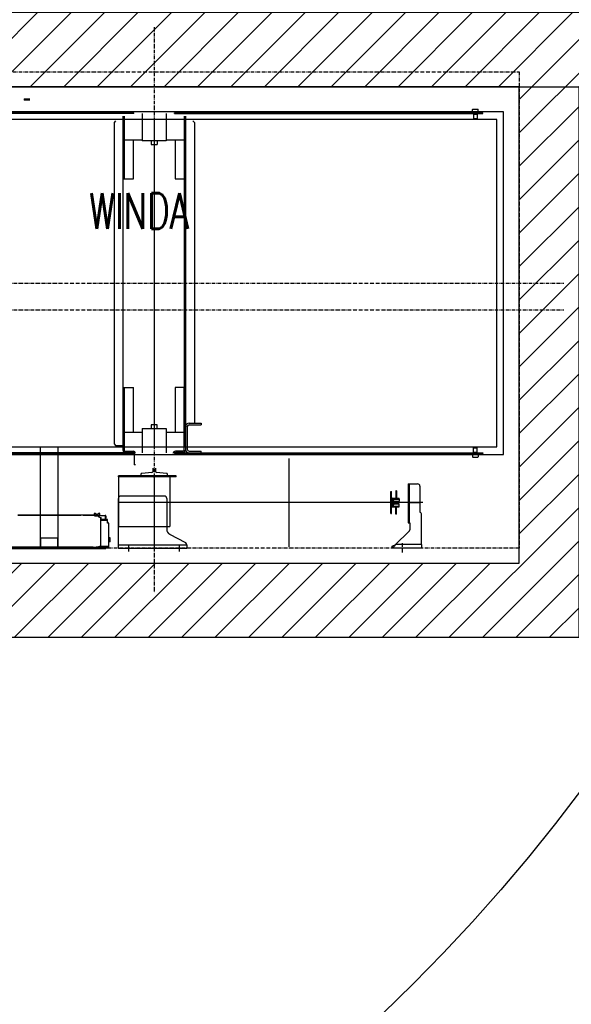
# Model space of a CAD drawing. Header units: millimetres. Extents: x 42924 to 92944, y -369470 to -179866.
# Tile 166 of 256: x 61751 to 61937, y -185002 to -184671. Entities that reach past the tile are written whole.
import ezdxf
from ezdxf.enums import TextEntityAlignment as Align

# ---------------------------------------------------------------- set-up
doc = ezdxf.new("R2010")
doc.units = ezdxf.units.MM
doc.linetypes.add('ACAD_ISO10W100', pattern=[18, 12, -3, 0, -3])
doc.layers.get('0').update_dxf_attribs({"color": 8})
for name, color, linetype in [('!! 1_ proj wyposdażenie', 54, 'Continuous'), ('!! 1_hatch projektowane ściany', 8, 'Continuous'), ('!! 1_OPIS POM NOWE', 123, 'Continuous'), ('!! 1_PROJ ŻELBET', 8, 'Continuous'), ('CarSlings', 8, 'Continuous'), ('DASHD_25', 8, 'ACAD_ISO10W100')]:
    doc.layers.add(name, color=color, linetype=linetype)
doc.layers.add('E_SAP_ZASIĘG', color=150, linetype='Continuous', plot=False)
doc.styles.add('TXT', font='simplex.shx')

# ---------------------------------------------------------------- blocks, each defined once
blk = doc.blocks.new('*U173')
at = {"layer": 'CarSlings'}
for p, q in [((-2.5, 0), (-2.5, -853)), ((0, 0), (-2.5, 0)), ((0, 0), (0, -853)), ((-14.5, -819.5), (-13.7, -818.2)), ((-14.5, -819.5), (-14.5, -836.5)), ((-3.3, -818.2), (-13.7, -818.2)), ((-5.7, -818.2), (-3.3, -814)), ((-3.3, -814), (-3.3, -842)), ((-3.3, -814), (-2.5, -814)), ((0, -822), (2.8, -822)), ((2.8, -822), (2.8, -834)), ((2.8, -822), (2.8, -834)), ((2.8, -822), (16.9, -822)), ((16.9, -822), (16.9, -834)), ((16.9, -822), (17.5, -823.1)), ((17.5, -823.1), (17.5, -832.9)), ((17.5, -823.1), (17.5, -832.9)), ((-14.5, -836.5), (-13.7, -837.8)), ((-3.3, -837.8), (-13.7, -837.8)), ((-5.7, -837.8), (-3.3, -842)), ((-3.3, -842), (-2.5, -842)), ((0, -845.5), (-2.5, -845.5)), ((0, -853), (-2.5, -853)), ((0, -834), (2.8, -834)), ((2.8, -834), (16.9, -834)), ((16.9, -834), (17.5, -832.9))]:
    blk.add_line(p, q, dxfattribs=at)
blk = doc.blocks.new('*U174')
at = {"layer": 'CarSlings'}
for p, q in [((-2.5, 0), (-2.5, -1035)), ((0, 0), (-2.5, 0)), ((0, 0), (0, -1035)), ((-14.5, -1001.5), (-13.7, -1000.2)), ((-14.5, -1001.5), (-14.5, -1018.5)), ((-14.5, -1018.5), (-13.7, -1019.8)), ((-3.3, -1000.2), (-13.7, -1000.2)), ((-3.3, -1019.8), (-13.7, -1019.8)), ((-5.7, -1000.2), (-3.3, -996)), ((-5.7, -1019.8), (-3.3, -1024)), ((-3.3, -996), (-3.3, -1024)), ((-3.3, -996), (-2.5, -996)), ((-3.3, -1024), (-2.5, -1024)), ((0, -1004), (2.8, -1004)), ((0, -1016), (2.8, -1016)), ((2.8, -1004), (2.8, -1016)), ((2.8, -1004), (2.8, -1016)), ((2.8, -1004), (16.9, -1004)), ((2.8, -1016), (16.9, -1016)), ((16.9, -1004), (16.9, -1016)), ((16.9, -1004), (17.5, -1005.1)), ((16.9, -1016), (17.5, -1014.9)), ((17.5, -1005.1), (17.5, -1014.9)), ((17.5, -1005.1), (17.5, -1014.9)), ((0, -1027.5), (-2.5, -1027.5)), ((0, -1035), (-2.5, -1035))]:
    blk.add_line(p, q, dxfattribs=at)
blk = doc.blocks.new('A$Cde40c024')
for p, q in [((1435, -203), (285, -203)), ((285, -203), (285, -2325)), ((1410, -225), (310, -225)), ((310, -225), (310, -2325)), ((1410, -2325), (1410, -225)), ((1435, -2325), (1435, -203)), ((1534, -523), (1534, -491)), ((1542, -483), (1629.4, -483)), ((1597, -473), (1597, -1373)), ((1597, -523), (1597, -483)), ((1738, -477.5), (1637, -477.5)), ((1738, -477.5), (1750, -477.5)), ((1738, -477.5), (1738, -565.1)), ((1750, -477.5), (1750, -577.5)), ((1534, -519), (1664.8, -519)), ((1534, -523), (1664.8, -523)), ((1664.8, -523), (1664.8, -517.5)), ((1664.8, -517.5), (1688.6, -517.5)), ((1738, -565.1), (1694.4, -519.9)), ((1558.1, -562.2), (1582.2, -562.2)), ((1558.1, -562.2), (1558.1, -563.7)), ((1582.2, -575), (1582.2, -553)), ((1585.2, -553), (1582.2, -553)), ((1585.2, -575), (1585.2, -553)), ((1585.2, -564.3), (1585.2, -553)), ((1585.2, -553), (1592.4, -553)), ((1592.4, -572), (1592.4, -553)), ((1592.4, -553), (1594.4, -555)), ((1594.4, -572), (1594.4, -555)), ((1601.7, -553), (1599.7, -555)), ((1599.7, -572), (1599.7, -555)), ((1601.7, -572), (1601.7, -553)), ((1608.7, -553), (1601.7, -553)), ((1608.7, -575), (1608.7, -553)), ((1608.7, -564.3), (1608.7, -553)), ((1611.7, -553), (1608.7, -553)), ((1611.7, -575), (1611.7, -553)), ((1636, -562.2), (1611.7, -562.2)), ((1636, -562.2), (1636, -563.7)), ((1558.1, -563.7), (1582.2, -563.7)), ((1583.1, -578), (1560, -578)), ((1560, -581), (1560, -578)), ((1634, -581), (1560, -581)), ((1585.2, -574.5), (1585.2, -566)), ((1590.3, -572), (1586.7, -574)), ((1605.7, -578), (1588.2, -578)), ((1588.7, -578), (1604.7, -578)), ((1590, -576.5), (1589.2, -576.5)), ((1592, -573), (1590, -576.5)), ((1590.3, -572), (1594.4, -572)), ((1602, -573), (1592, -573)), ((1603.8, -572), (1599.7, -572)), ((1602, -573), (1604, -576.5)), ((1603.8, -572), (1607.2, -574)), ((1604, -576.5), (1604.7, -576.5)), ((1608.7, -574), (1608.7, -566)), ((1634, -578), (1610.9, -578)), ((1636, -563.7), (1611.7, -563.7)), ((1634, -581), (1634, -578)), ((1744, -577.5), (1744, -576.9)), ((1744, -577.5), (1750, -577.5)), ((1448.5, -923), (1745.5, -923)), ((1330, -1217), (1336, -1217)), ((1330, -1258), (1330, -1217)), ((1336, -1258), (1336, -1217)), ((1430, -1217), (1424, -1217)), ((1424, -1258), (1424, -1217)), ((1430, -1258), (1430, -1217)), ((320, -1240), (315, -1245)), ((320, -1240), (1330, -1240)), ((299.5, -1270), (1420.5, -1270)), ((299.5, -1274), (510, -1274)), ((310, -1275), (1410, -1275)), ((378.5, -1335), (378.5, -1274)), ((510, -1305), (510, -1270)), ((1210, -1270), (1210, -1305)), ((1420.5, -1274), (1210, -1274)), ((1343, -1264), (1342, -1264)), ((1342, -1274), (1342, -1270)), ((1343, -1264), (1417, -1264)), ((1360, -1335), (1360, -1274)), ((1418, -1264), (1417, -1264)), ((1424.5, -1278), (1424.5, -1304)), ((1428.5, -1278), (1428.5, -1304)), ((1732.7, -1269.2), (1703.7, -1322.6)), ((1739, -1495), (1739, -1265)), ((1739.8, -1265), (1750, -1265)), ((1750, -1495), (1750, -1265)), ((378.5, -1305), (510, -1305)), ((1210, -1305), (1360, -1305)), ((1507, -1301), (1507, -1373)), ((1511, -1301), (1507, -1301)), ((1511, -1301), (1511, -1373)), ((1760.9, -1290), (1739, -1290)), ((290, -1335), (382, -1335)), ((382, -1335), (382, -1415)), ((1348, -1335), (1430, -1335)), ((1348, -1415), (1348, -1335)), ((1511, -1323), (1646, -1323)), ((1575, -1341), (1575, -1487)), ((1583, -1333), (1686.1, -1333)), ((1597, -1323), (1597, -1495)), ((1646, -1323), (1668.5, -1323)), ((1668.5, -1323), (1677, -1323)), ((1677, -1495), (1677, -1323)), ((310, -1375), (1410, -1375)), ((382, -1365), (394.1, -1365)), ((382, -1385), (394.1, -1385)), ((393.9, -1385), (393.9, -1365)), ((394.1, -1385), (394.1, -1365)), ((1348, -1365), (1335.9, -1365)), ((1335.9, -1365), (1335.9, -1385)), ((1335.9, -1385), (1348, -1385)), ((1507, -1377), (1507, -1373)), ((1507, -1375), (1511, -1375)), ((1507, -1375), (1677, -1375)), ((1507, -1377), (1507, -1495)), ((1511, -1377), (1511, -1373)), ((1511, -1377), (1511, -1495)), ((1606, -1375), (1755.5, -1375)), ((290, -1415), (382, -1415)), ((378.5, -1476), (378.5, -1415)), ((1348, -1415), (1430, -1415)), ((1360, -1476), (1360, -1415)), ((510, -1445), (378.5, -1445)), ((510, -1480), (510, -1445)), ((1360, -1445), (1210, -1445)), ((1210, -1480), (1210, -1445)), ((1424.5, -1472), (1424.5, -1446)), ((1428.5, -1472), (1428.5, -1446)), ((1432.5, -1442), (1470.5, -1442)), ((1470.5, -1438), (1470.5, -1442)), ((299.5, -1476), (510, -1476)), ((299.5, -1480), (1420.5, -1480)), ((1210, -1476), (1420.5, -1476)), ((1405, -1505), (1405, -1480)), ((1760.9, -1460), (1739, -1460)), ((315, -1505), (320, -1510)), ((320, -1510), (1400, -1510)), ((1400, -1510), (1405, -1505)), ((1511, -1495), (1507, -1495)), ((1511, -1495), (1516, -1495)), ((1516, -1495), (1677, -1495)), ((1739, -1495), (1583, -1495)), ((1750, -1495), (1739, -1495)), ((1639.9, -1539), (1640.9, -1539)), ((1639.9, -1562), (1639.9, -1539)), ((1640, -1538.5), (1641.1, -1538.5)), ((1640.1, -1539.5), (1642.9, -1539.5)), ((1640.9, -1539), (1640.9, -1539.5)), ((1653.9, -1537), (1641.9, -1537)), ((1653.9, -1538), (1641.9, -1538)), ((1641.9, -1539.5), (1641.9, -1562)), ((1642.9, -1538.5), (1642.4, -1538.5)), ((1642.6, -1538.5), (1642.6, -1538)), ((1642.9, -1538.1), (1653.9, -1538.1)), ((1642.9, -1539.5), (1642.9, -1538.1)), ((1648.1, -1536.2), (1643.7, -1536.2)), ((1647.4, -1556.1), (1647.4, -1553.2)), ((1652.4, -1552.8), (1647.8, -1552.8)), ((1647.8, -1552.8), (1647.8, -1555.6)), ((1650.9, -1538.1), (1650.9, -1538)), ((1652.4, -1552.8), (1652.4, -1555.1)), ((1652.4, -1553.5), (1653.9, -1553.5)), ((1665.7, -1532.2), (1653.9, -1532.2)), ((1653.9, -1532.2), (1653.9, -1555.1)), ((1655.4, -1533.2), (1653.9, -1533.2)), ((1653.9, -1549.5), (1655.4, -1549.5)), ((1655.4, -1550.6), (1653.9, -1550.6)), ((1655.4, -1532.2), (1655.4, -1555.1)), ((1655.4, -1552.7), (1657, -1552.7)), ((1656.9, -1532.2), (1656.9, -1552.7)), ((1657.4, -1553.1), (1657, -1552.7)), ((1657, -1555.1), (1657, -1552.7)), ((1657.4, -1555.1), (1657.4, -1553.1)), ((1664.9, -1531.5), (1663.4, -1531.5)), ((1663.4, -1531.5), (1663.4, -1532.2)), ((1664.9, -1532.2), (1664.9, -1531.5)), ((1665.1, -1531.5), (1666.1, -1531.5)), ((1665.1, -1531.5), (1665.1, -1532.2)), ((1666.1, -1532.1), (1666.1, -1531.5)), ((1666.4, -1528.5), (1744.1, -1528.5)), ((1666.4, -1528.5), (1666.4, -1531.5)), ((1728.4, -1523), (1715.4, -1523)), ((1715.4, -1523), (1715.4, -1528.5)), ((1715.4, -1528.1), (1728.4, -1528.1)), ((1721.9, -1523.6), (1721.9, -1528.1)), ((1728.4, -1523), (1728.4, -1528.5)), ((1744.1, -1527), (1728.4, -1527)), ((1731.9, -1528.5), (1731.9, -1527)), ((1733.9, -1527), (1733.9, -1528.5)), ((1739.3, -1528.5), (1739.3, -1527)), ((1742.4, -1529), (1742.4, -1529)), ((1744.1, -1528.5), (1744.1, -1527)), ((1744.7, -1528.7), (1744.9, -1528.7)), ((1744.7, -1528.8), (1744.9, -1528.8)), ((1744.9, -1528), (1746.6, -1528)), ((1744.9, -1528), (1744.9, -1528.9)), ((1747.9, -1529), (1744.9, -1529)), ((1744.9, -1529), (1744.9, -1559.2)), ((1744.9, -1529.4), (1747.9, -1529.4)), ((1746.9, -1528.3), (1746.6, -1528)), ((1746.6, -1529), (1746.6, -1528)), ((1746.9, -1529), (1746.9, -1528.3)), ((1747.9, -1567), (1747.9, -1529)), ((1748.2, -1530.4), (1747.9, -1530.4)), ((1749.2, -1531.4), (1747.9, -1531.4)), ((1749.2, -1534.6), (1747.9, -1534.6)), ((1748.4, -1537), (1747.9, -1537)), ((1748.2, -1531.4), (1748.2, -1530.4)), ((1748.4, -1535), (1749.9, -1535)), ((1748.4, -1535), (1748.4, -1567)), ((1749.9, -1536), (1748.4, -1536)), ((1749.2, -1534.6), (1749.2, -1531.4)), ((1749.9, -1531.8), (1749.9, -1922.2)), ((1750.9, -1537), (1749.9, -1537)), ((1750.9, -1917), (1750.9, -1537)), ((1638, -1564), (1635, -1562.8)), ((1635, -1571.2), (1638, -1570)), ((1635.4, -1565.4), (1638.4, -1565.4)), ((1635.4, -1565.4), (1635.4, -1568.6)), ((1635.4, -1568.6), (1638.4, -1568.6)), ((1638.4, -1564.6), (1638.4, -1569.4)), ((1638.7, -1558.4), (1639.9, -1560.4)), ((1639.6, -1574.2), (1638.7, -1575.6)), ((1639.6, -1562), (1644.9, -1562)), ((1639.6, -1613), (1639.6, -1562)), ((1639.6, -1562), (1639.6, -1613)), ((1640.3, -1562), (1641.7, -1574)), ((1642.6, -1574), (1641.2, -1562)), ((1641.7, -1574), (1642.6, -1574)), ((1642.8, -1562.6), (1642.9, -1562.6)), ((1645.5, -1560), (1644.9, -1560)), ((1645.1, -1561), (1644.9, -1561)), ((1645.2, -1560.7), (1647.4, -1556.2)), ((1649.2, -1555.1), (1741.6, -1555.1)), ((1657.4, -1554.9), (1668.4, -1554.9)), ((1668.4, -1555.1), (1668.4, -1554.9)), ((1743.5, -1556.2), (1745.7, -1560.7)), ((1745.9, -1569.8), (1745.9, -1562)), ((1747.3, -1563.4), (1745.9, -1562.9)), ((1745.9, -1564), (1747, -1564.4)), ((1747.9, -1565), (1745.9, -1565)), ((1749.9, -1567), (1745.9, -1567)), ((1745.9, -1873.8), (1745.9, -1580.2)), ((1746.9, -1887), (1746.9, -1567)), ((1747, -1564.4), (1747.3, -1563.4)), ((1638.5, -1616.1), (1638.5, -1616.1)), ((1638.5, -1616.1), (1638.6, -1616.1)), ((1638.5, -1616.1), (1638.6, -1616.1)), ((1638.5, -1617.9), (1638.6, -1617.9)), ((1638.6, -1617.9), (1638.5, -1617.9)), ((1638.5, -1617.9), (1638.5, -1617.9)), ((1638.6, -1616.1), (1638.6, -1616.1)), ((1638.6, -1617.9), (1638.6, -1617.9)), ((1639.2, -1613.3), (1639.2, -1620.7)), ((1639.6, -1613), (1639.6, -1621)), ((1639.6, -1833), (1639.6, -1621)), ((1639.6, -1621), (1639.6, -1833)), ((1750.7, -1649.2), (1750.7, -1644.8)), ((1639.4, -1705), (1639.4, -1721)), ((1639.4, -1705), (1639.6, -1705)), ((1639.4, -1714.5), (1639.6, -1714.5)), ((1639.4, -1717), (1639.6, -1717)), ((1639.4, -1721), (1639.6, -1721)), ((1639.5, -1754), (1639.5, -1772)), ((1750.7, -1809.2), (1750.7, -1804.8))]:
    blk.add_line(p, q)
at = {"ltscale": 3}
for p, q in [((1498.8, -1333.3), (1496.2, -1367.2)), ((1507, -1330.5), (1501.8, -1330.5)), ((1507, -1419.5), (1507, -1330.5)), ((1493.2, -1370), (1481.4, -1370)), ((1481.4, -1380), (1493.2, -1380)), ((1496.2, -1382.8), (1498.8, -1416.7)), ((1501.8, -1419.5), (1507, -1419.5))]:
    blk.add_line(p, q, dxfattribs=at)
at = {"linetype": 'Continuous', "ltscale": 60}
for p, q in [((241, -1812), (241, -1793)), ((241, -1812), (245, -1812)), ((245, -1793), (245, -1812))]:
    blk.add_line(p, q, dxfattribs=at)
at = {"color": 1, "linetype": 'ACAD_ISO10W100'}
blk.add_lwpolyline([(1733.2, -542.5), (1766.8, -542.5)], dxfattribs=at)
for points in [[(1410, -1757), (1410, -1699), (1750, -1699), (1750, -1757)], [(1750, -1757), (1750, -1699), (1717, -1699), (1717, -1757)]]:
    blk.add_lwpolyline(points, close=True)
for centre, radius, start, end in [((1542, -491), 8, 90, 180), ((1637, -485.5), 8, 90, 161.7791), ((1688.6, -525.5), 8, 44.029, 90), ((1588.2, -575), 6, 180, 270), ((1588.2, -575), 3, 180, 270), ((1589.2, -574), 2.5, 180, 270), ((1604.7, -574), 2.5, 270, 360), ((1605.7, -575), 6, 270, 360), ((1605.7, -575), 3, 270, 360), ((1342, -1258), 12, 180, 270), ((1342, -1258), 6, 180, 270), ((1418, -1258), 12, 270, 0), ((1418, -1258), 6, 270, 0), ((1420.5, -1278), 8, 0, 90), ((1420.5, -1278), 4, 0, 90), ((1739.8, -1273), 8, 95.4128, 151.4486), ((1739.8, -1273), 8, 90, 95.4128), ((1432.5, -1304), 8, 180, 270), ((1432.5, -1304), 4, 180, 270), ((1686.1, -1313), 20, 270, 331.4486), ((1583, -1341), 8, 90, 180), ((1611, -1332), 5, 180, 191.6279), ((1432.5, -1446), 8, 90, 180), ((1432.5, -1446), 4, 90, 180), ((1440, -1449), 12, 153.6303, 162.7682), ((1420.5, -1472), 8, 270, 0), ((1420.5, -1472), 4, 270, 0), ((1583, -1487), 8, 180, 270), ((1641.9, -1539), 2, 90, 180), ((1641.9, -1539), 1, 154.3667, 180), ((1642.4, -1539.5), 1.5, 105.0419, 164.9592), ((1641.9, -1539), 1, 90, 150), ((1642.4, -1539.5), 1, 90, 176.1794), ((1644.1, -1537.8), 1.6, 102.9412, 151.6667), ((1647.8, -1553.2), 0.4, 90, 180), ((1647.8, -1537.8), 1.6, 28.3333, 77.0588), ((1666.4, -1531.5), 3, 90, 180), ((1666.4, -1531.5), 1.5, 90, 180), ((1665.7, -1531.5), 0.75, 270, 0), ((1742.1, -1529.8), 2.8, 8.0479, 45), ((1747.9, -1531.8), 2, 0, 90), ((1747.1, -1539.1), 2, 48.5517, 65.7046), ((1747.1, -1542.9), 2, 294.2954, 311.4483), ((1747.1, -1551.1), 2, 48.5517, 65.7046), ((1636.1, -1560), 3, 32.1428, 248.151), ((1636.1, -1574), 3, 111.849, 327.8572), ((1637.7, -1564.6), 0.7, 0, 68.151), ((1637.7, -1569.4), 0.7, 291.849, 360), ((1644.9, -1562), 2, 90, 180), ((1644.9, -1562), 1, 90, 180), ((1747.1, -1554.9), 2, 294.2954, 311.4483), ((1648.9, -1617), 10.4, 159.2963, 171.2393), ((1648.9, -1617), 10.4, 188.7617, 200.7037), ((1639.6, -1613.5), 0.5, 90, 159.2963), ((1749.1, -1597.6), 2, 24.295, 65.7046), ((1749.1, -1601.4), 2, 294.2954, 335.705), ((1639.6, -1620.5), 0.5, 200.7037, 270), ((1749.1, -1632.1), 2, 24.295, 65.7046), ((1749.1, -1635.9), 2, 294.2954, 335.705), ((1749.2, -1645.2), 1.6, 12.9412, 61.6667), ((1749.2, -1648.8), 1.6, 298.3333, 347.0588), ((1749.1, -1682.6), 2, 24.295, 65.7046), ((1749.1, -1686.4), 2, 294.2954, 335.705), ((1749.1, -1767.6), 2, 24.295, 65.7046), ((1749.1, -1771.4), 2, 294.2954, 335.705), ((1749.2, -1805.2), 1.6, 12.9412, 61.6667), ((1749.2, -1808.8), 1.6, 298.3333, 347.0588)]:
    blk.add_arc(centre, radius, start, end)
at = {"ltscale": 3}
for centre, start, end in [((1501.8, -1333.5), 90, 175.6568), ((1493.2, -1367), 270, 355.6568), ((1493.2, -1383), 4.3432, 90), ((1501.8, -1416.5), 184.3432, 270)]:
    blk.add_arc(centre, 3, start, end, dxfattribs=at)
for points, knots in [([(1738, -565.1), (1739.2, -566.7), (1741.5, -569.8), (1743.2, -573.3), (1743.6, -575.1)], [0, 0, 0, 0, 0.526312, 1, 1, 1, 1]), ([(1738, -565.1), (1739.2, -565.9), (1741.5, -567.5), (1744.8, -569.9), (1747.4, -572.3), (1748.8, -574.2), (1749.3, -575.1)], [0, 0, 0, 0, 0.288679, 0.559667, 0.798827, 1, 1, 1, 1]), ([(1744, -576.9), (1744, -576.7), (1743.9, -576), (1743.7, -575.4), (1743.6, -575.1)], [0, 0, 0, 0, 0.431526, 1, 1, 1, 1]), ([(1749.3, -575.1), (1749.4, -575.4), (1749.7, -575.9), (1749.9, -576.5), (1750, -576.8), (1750, -576.9)], [0, 0, 0, 0, 0.594759, 0.822486, 1, 1, 1, 1])]:
    blk.add_open_spline(points, degree=3, knots=knots)
for points, start_tangent, end_tangent in [([(1639.9, -1539.2), (1639.9, -1539.1)], (0, 1), (0.994903, 0.100838)), ([(1640, -1539.4), (1639.9, -1539.2)], (-0.242103, 0.97025), (0, 1)), ([(1640.1, -1539.5), (1640, -1539.4)], (-1, 0), (-0.242103, 0.97025)), ([(1640.9, -1539), (1640.9, -1539.4), (1640.9, -1539.4)], (0, -1), (0.998449, 0.055682)), ([(1640.9, -1539.4), (1641, -1539.4)], (0.998449, 0.055682), (0.993826, 0.110947)), ([(1718.7, -1523), (1717.9, -1523), (1717.1, -1523.2), (1716.3, -1523.3), (1715.4, -1523.6)], (-1, 0), (-0.948683, -0.316228)), ([(1721.9, -1523.6), (1721.1, -1523.3), (1720.3, -1523.2), (1719.5, -1523), (1718.7, -1523)], (-0.948683, 0.316228), (-1, 0)), ([(1725.2, -1523), (1724.4, -1523), (1723.6, -1523.2), (1722.8, -1523.3), (1721.9, -1523.6)], (-1, 0), (-0.948683, -0.316228)), ([(1728.4, -1523.6), (1727.6, -1523.3), (1726.8, -1523.2), (1726, -1523), (1725.2, -1523)], (-0.948683, 0.316228), (-1, 0)), ([(1742.1, -1529), (1742.2, -1529), (1742.4, -1529)], (1, -0.000118), (0.993184, -0.116554)), ([(1642.3, -1562), (1642.5, -1562.1), (1642.6, -1562.3)], (1, 0), (0.508625, -0.860988)), ([(1642.6, -1562.3), (1642.8, -1562.6)], (0.508625, -0.860988), (0.32957, -0.944131)), ([(1642.8, -1562.6), (1642.8, -1562.7), (1642.9, -1562.8)], (0.32957, -0.944131), (0.437642, -0.899149)), ([(1644.9, -1562), (1645, -1561.5), (1645.1, -1561.1), (1645.2, -1560.7)], (0.186429, 0.982468), (0.240441, 0.970664)), ([(1647.4, -1556.2), (1647.7, -1555.7), (1648.1, -1555.4), (1648.6, -1555.2), (1649.2, -1555.1)], (0.429152, 0.903232), (1, 0)), ([(1741.6, -1555.1), (1742.2, -1555.2), (1742.8, -1555.4), (1743.2, -1555.7), (1743.5, -1556.2)], (1, 0), (0.429152, -0.903232)), ([(1745.7, -1560.7), (1745.8, -1561.1), (1745.8, -1561.5), (1745.9, -1562)], (0.240441, -0.970664), (0.186429, -0.982468)), ([(1638.5, -1616), (1638.6, -1615.9), (1638.6, -1615.9)], (0.078072, 0.996948), (0.093779, 0.995593)), ([(1638.5, -1616.1), (1638.5, -1616)], (0.051984, 0.998648), (0.078072, 0.996948)), ([(1638.5, -1616.1), (1638.5, -1616.1)], (-0.95286, 0.303409), (-0.366817, 0.930293)), ([(1638.5, -1616.1), (1638.5, -1616.1)], (-0.366817, 0.930293), (-0.185823, 0.982583)), ([(1638.5, -1616.1), (1638.5, -1616.1)], (-0.185823, 0.982583), (-0.086297, 0.996269)), ([(1638.5, -1616.1), (1638.5, -1616.1)], (-0.086297, 0.996269), (-0.078028, 0.996951)), ([(1638.5, -1616.1), (1638.5, -1616.1)], (-0.078028, 0.996951), (-0.054949, 0.998489)), ([(1638.5, -1616.1), (1638.5, -1616.1)], (-0.054949, 0.998489), (0.059503, 0.998228)), ([(1638.5, -1616.1), (1638.5, -1616.1), (1638.5, -1616.1)], (0.059503, 0.998228), (0.048604, 0.998818)), ([(1638.5, -1616.1), (1638.5, -1616.1)], (0.048604, 0.998818), (0.039915, 0.999203)), ([(1638.5, -1616.1), (1638.5, -1616.1), (1638.5, -1616.1)], (0.039915, 0.999203), (0.051984, 0.998648)), ([(1638.6, -1616.1), (1638.6, -1616.1), (1638.6, -1616.1), (1638.5, -1616.1)], (-0.742906, -0.669396), (-0.552509, -0.833507)), ([(1638.5, -1616.9), (1638.6, -1616.7), (1638.6, -1616.6), (1638.6, -1616.5)], (0.088455, 0.99608), (0.147063, 0.989127)), ([(1638.5, -1617), (1638.5, -1616.9)], (0.020471, 0.99979), (0.040729, 0.99917)), ([(1638.5, -1616.9), (1638.5, -1616.9), (1638.5, -1616.9)], (0.04073, 0.99917), (0.051086, 0.998694)), ([(1638.5, -1616.9), (1638.5, -1616.9)], (0.051086, 0.998694), (0.088455, 0.99608)), ([(1638.5, -1617.1), (1638.5, -1617)], (-0.039323, 0.999227), (-0.018924, 0.999821)), ([(1638.5, -1617), (1638.5, -1617), (1638.5, -1617)], (-0.018924, 0.999821), (-0.008259, 0.999966)), ([(1638.5, -1617), (1638.5, -1617)], (-0.008259, 0.999966), (0.009872, 0.999951)), ([(1638.5, -1617), (1638.5, -1617), (1638.5, -1617)], (0.009872, 0.999951), (0.020471, 0.99979)), ([(1638.6, -1617.5), (1638.6, -1617.4), (1638.6, -1617.3), (1638.5, -1617.1)], (-0.14708, 0.989125), (-0.088474, 0.996079)), ([(1638.5, -1617.1), (1638.5, -1617.1)], (-0.088474, 0.996079), (-0.049894, 0.998755)), ([(1638.5, -1617.1), (1638.5, -1617.1), (1638.5, -1617.1)], (-0.049894, 0.998755), (-0.039323, 0.999227)), ([(1638.5, -1618), (1638.5, -1617.9)], (-0.07809, 0.996946), (-0.05239, 0.998627)), ([(1638.5, -1617.9), (1638.5, -1617.9), (1638.5, -1617.9)], (-0.05239, 0.998627), (-0.040795, 0.999168)), ([(1638.5, -1617.9), (1638.5, -1617.9)], (-0.040795, 0.999168), (-0.048448, 0.998826)), ([(1638.5, -1617.9), (1638.5, -1617.9), (1638.5, -1617.9)], (-0.048448, 0.998826), (-0.056896, 0.99838)), ([(1638.5, -1617.9), (1638.5, -1617.9)], (-0.056896, 0.99838), (0.051576, 0.998669)), ([(1638.5, -1617.9), (1638.5, -1617.9)], (0.051576, 0.998669), (0.073016, 0.997331)), ([(1638.5, -1617.9), (1638.5, -1617.9)], (0.073016, 0.997331), (0.081527, 0.996671)), ([(1638.5, -1617.9), (1638.5, -1617.9)], (0.081527, 0.996671), (0.178212, 0.983992)), ([(1638.5, -1617.9), (1638.5, -1617.9)], (0.178212, 0.983992), (0.355684, 0.934606)), ([(1638.5, -1617.9), (1638.5, -1617.9)], (0.355684, 0.934606), (0.957664, 0.287888)), ([(1638.5, -1617.9), (1638.6, -1617.9)], (0.552532, -0.833491), (0.629765, -0.776786)), ([(1638.6, -1618.1), (1638.5, -1618)], (-0.09458, 0.995517), (-0.07809, 0.996946)), ([(1638.6, -1615.6), (1638.6, -1615.5), (1638.6, -1615.5), (1638.6, -1615.4), (1638.6, -1615.4)], (0.13, 0.991514), (0.130321, 0.991472)), ([(1638.6, -1615.7), (1638.6, -1615.7), (1638.6, -1615.6)], (0.113819, 0.993502), (0.13, 0.991514)), ([(1638.6, -1615.8), (1638.6, -1615.8), (1638.6, -1615.7)], (0.096807, 0.995303), (0.109823, 0.993951)), ([(1638.6, -1615.7), (1638.6, -1615.7)], (0.109823, 0.993951), (0.113819, 0.993502)), ([(1638.6, -1615.9), (1638.6, -1615.8)], (0.093779, 0.995593), (0.096807, 0.995303)), ([(1638.6, -1616.5), (1638.6, -1616.4), (1638.6, -1616.3), (1638.6, -1616.3), (1638.6, -1616.2), (1638.6, -1616.2), (1638.6, -1616.1)], (0.147063, 0.989127), (-0.024928, 0.999689)), ([(1638.6, -1616.1), (1638.6, -1616.1)], (-0.024928, 0.999689), (-0.199423, 0.979914)), ([(1638.6, -1616.1), (1638.6, -1616.1)], (-0.199423, 0.979914), (-0.994213, 0.107427)), ([(1638.6, -1617.9), (1638.6, -1617.8), (1638.6, -1617.8), (1638.6, -1617.7), (1638.6, -1617.7), (1638.6, -1617.6), (1638.6, -1617.5)], (0.122848, 0.992426), (-0.14708, 0.989125)), ([(1638.6, -1617.9), (1638.6, -1617.9)], (0.968393, 0.249429), (0.721243, 0.692682)), ([(1638.6, -1617.9), (1638.6, -1617.9)], (0.721243, 0.692682), (0.003521, 0.999994)), ([(1638.6, -1617.9), (1638.6, -1617.9)], (0.003521, 0.999994), (0.122848, 0.992426)), ([(1638.6, -1617.9), (1638.6, -1617.9), (1638.6, -1617.9)], (0.629765, -0.776786), (0.742911, -0.66939)), ([(1638.6, -1618.2), (1638.6, -1618.1), (1638.6, -1618.1)], (-0.103178, 0.994663), (-0.09458, 0.995517)), ([(1638.6, -1618.3), (1638.6, -1618.2)], (-0.111891, 0.993721), (-0.103178, 0.994663)), ([(1638.6, -1618.4), (1638.6, -1618.3), (1638.6, -1618.3)], (-0.130017, 0.991512), (-0.111891, 0.993721)), ([(1638.6, -1618.6), (1638.6, -1618.6), (1638.6, -1618.5), (1638.6, -1618.5), (1638.6, -1618.4)], (-0.130343, 0.991469), (-0.130017, 0.991512))]:
    blk.add_spline(points, degree=3, dxfattribs=dict(start_tangent=start_tangent, end_tangent=end_tangent))
at = {"layer": 'DASHD_25'}
for p, q in [((860, -2740), (860, 0)), ((950, -2740), (950, 0)), ((0, -1375), (1900, -1375))]:
    blk.add_line(p, q, dxfattribs=at)
blk.add_lwpolyline([(180, -2740), (180, -2590), (150, -2590), (150, -150), (150, -150), (1750, -150), (1750, -150), (1750, -2590), (1380, -2590), (1380, -2740)], dxfattribs=at)
at = {"yscale": -1}
blk.add_blockref('*U174', (290, -1307), dxfattribs=at)
at = {"xscale": -1, "yscale": -1}
blk.add_blockref('*U174', (1430, -1307), dxfattribs=at)
blk.add_blockref('*U173', (290, -1443))
at = {"xscale": -1}
blk.add_blockref('*U173', (1430, -1443), dxfattribs=at)

msp = doc.modelspace()

# ---------------------------------------------------------------- hatches: boundary and pattern name
at = {"layer": '!! 1_hatch projektowane ściany'}
h = msp.add_hatch(dxfattribs=at)
h.set_pattern_fill('ANSI31', color=256, scale=2.5)
h.set_pattern_definition([(45, (2e-11, 13686.7005), (-5.61266008, 5.61266008), [])])
h.paths.add_polyline_path([(61675.06965, -184878.8878), (61675.06965, -184853.8878), (61919.06965, -184853.8878), (61919.06965, -184693.8878), (61675.06965, -184693.8878), (61675.06965, -184668.8878), (62250.06965, -184668.8878), (62250.06965, -184388.8878), (61831.56735, -184388.8878), (61831.56735, -184363.8878), (62275.06965, -184363.8878), (62275.06965, -184693.8878), (61939.06965, -184693.8878), (61939.06965, -184878.8878)])

# ---------------------------------------------------------------- linework, layer by layer
msp.add_lwpolyline([(61675.06965, -184878.8878), (61675.06965, -184853.8878), (61919.06965, -184853.8878), (61919.06965, -184693.8878), (61675.06965, -184693.8878), (61675.06965, -184668.8878), (62250.06965, -184668.8878), (62250.06965, -184388.8878), (61831.56735, -184388.8878), (61831.56735, -184363.8878), (62275.06965, -184363.8878), (62275.06965, -184693.8878), (61939.06965, -184693.8878), (61939.06965, -184878.8878)], close=True, dxfattribs=at)
at = {"layer": '!! 1_PROJ ŻELBET'}
for p, q in [((61919.06965, -184853.8878), (61919.06965, -184693.8878)), ((61675.06965, -184853.8878), (61919.06965, -184853.8878))]:
    msp.add_line(p, q, dxfattribs=at)
for points in [[(61675.06965, -184693.8878), (62275.06965, -184693.8878)], [(61934.06965, -184878.8878), (61675.06965, -184878.8878)]]:
    msp.add_lwpolyline(points, dxfattribs=at)
at = {"layer": 'E_SAP_ZASIĘG'}
msp.add_circle((61459.23087, -184571.00094), 600, dxfattribs=at)

# ---------------------------------------------------------------- block references
at = {"layer": '!! 1_ proj wyposdażenie', "xscale": 0.1, "yscale": 0.1, "zscale": 0.1, "rotation": 270}
msp.add_blockref('A$Cde40c024', (61934.06965, -184673.8878), dxfattribs=at)

# ---------------------------------------------------------------- texts
at = {"layer": '!! 1_OPIS POM NOWE', "style": 'TXT', "width": 0.7}
msp.add_text('WINDA', height=12, dxfattribs=at).set_placement((61791.52286, -184741.60719), align=Align.CENTER)
msp.add_text('WINDA', height=12, dxfattribs=at).set_placement((61791.52286, -184741.60719), align=Align.CENTER)

doc.saveas('drawing.dxf')
